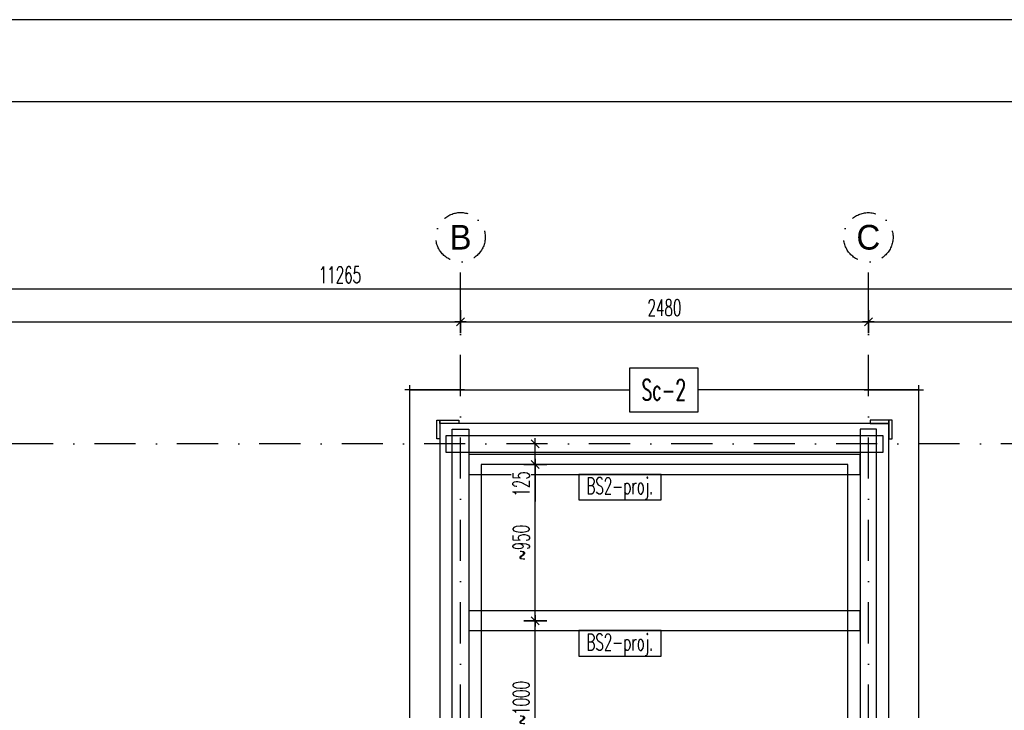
# Model space of a CAD drawing. Header units: centimetres. Extents: x 152786 to 159501, y -6718 to 1403.
# Tile 45 of 89: x 153497 to 154096, y -2317 to -1897. Entities that reach past the tile are written whole.
import ezdxf
from ezdxf.enums import TextEntityAlignment as Align

# ---------------------------------------------------------------- set-up
doc = ezdxf.new("R2010")
doc.units = ezdxf.units.CM
doc.header["$LTSCALE"] = 0.1
doc.linetypes.add('DASHDOT', pattern=[1, 0.5, -0.25, 0, -0.25])
doc.layers.get('0').update_dxf_attribs({"color": 45})
for name, color, linetype in [('A_wymiary_zewn', 4, 'Continuous'), ('Format', 7, 'Continuous'), ('konstr_PROKON', 2, 'Continuous'), ('opisy_R&F', 3, 'Continuous'), ('osie_R&F', 6, 'DASHDOT'), ('ozn_graficzne_R&F', 5, 'Continuous'), ('widoki_R&F', 4, 'Continuous'), ('wymiary_R&F', 3, 'Continuous'), ('ściany_murowane_R&F', 13, 'Continuous')]:
    doc.layers.add(name, color=color, linetype=linetype)
doc.styles.add('arial', font='arial.ttf')
doc.styles.add('simplex 0.6', font='simplex.shx', dxfattribs={"width": 0.6})
doc.styles.add('TECH', font='FL Pismo Techniczne.ttf')
doc.dimstyles.new('1_100 ławy', dxfattribs={"dimtxt": 30, "dimasz": 18, "dimexe": 3, "dimexo": 3, "dimgap": -7, "dimtad": 1, "dimdec": 1, "dimrnd": 0.5, "dimzin": 9, "dimdsep": 46, "dimtxsty": 'arial', "dimblk": 'CLOSEDBLANK', "dimcen": 0.09, "dimadec": 0, "dimazin": 0, "dimtfac": 1, "dimtdec": 1, "dimtofl": 0, "dimtmove": 0, "dimatfit": 3, "dimldrblk": 'CLOSEDBLANK', "dimfxl": 1, "dimtvp": 1, "dimtolj": 1, "dimtzin": 0, "dimarcsym": 0})
doc.dimstyles.new('1_50 [mm] żelbet', dxfattribs={"dimtxt": 10, "dimasz": 0.5, "dimexe": 0.18, "dimexo": 0.0625, "dimgap": 3.5, "dimtad": 1, "dimlfac": 10, "dimrnd": 5, "dimdsep": 46, "dimtxsty": 'simplex 0.6', "dimblk1": 'KR', "dimblk2": 'KR', "dimsah": 1, "dimcen": 0.09, "dimse1": 1, "dimse2": 1, "dimclrd": 8, "dimadec": 0, "dimazin": 0, "dimtfac": 1, "dimtofl": 0, "dimtmove": 0, "dimatfit": 3, "dimfxl": 1, "dimtvp": 1, "dimtfill": 1, "dimtfillclr": 256, "dimtolj": 1, "dimtzin": 0, "dimarcsym": 0})

# ---------------------------------------------------------------- blocks, each defined once
blk = doc.blocks.new('KR')
for p, q in [((0, -14), (0, 14)), ((-7, 0), (7, 0)), ((-4.9, -4.9), (4.9, 4.9))]:
    blk.add_line(p, q)
blk = doc.blocks.new('*D404')
at = {"layer": 'Defpoints', "color": 0, "transparency": 16777216}
for p in [(153765.03, -2080.77), (153765.03, -2155.03), (153128.51, -2426.55)]:
    blk.add_point(p, dxfattribs=at)
at = {"layer": 'wymiary_R&F', "color": 8, "lineweight": -2, "transparency": 16777216}
blk.add_line((153129.01, -2080.77), (153764.53, -2080.77), dxfattribs=at)
at = {"layer": 'wymiary_R&F', "color": 8, "linetype": 'ByBlock', "lineweight": -2, "transparency": 16777216, "xscale": 0.5, "yscale": 0.5, "zscale": 0.5, "rotation": 180}
blk.add_blockref('KR', (153128.51, -2080.77), dxfattribs=at)
at = {"layer": 'wymiary_R&F', "color": 8, "linetype": 'ByBlock', "lineweight": -2, "transparency": 16777216, "xscale": 0.5, "yscale": 0.5, "zscale": 0.5}
blk.add_blockref('KR', (153765.03, -2080.77), dxfattribs=at)
at = {"layer": 'wymiary_R&F', "color": 0, "transparency": 16777216, "insert": (153446.77, -2072.27), "char_height": 10, "attachment_point": 5, "style": 'simplex 0.6', "bg_fill": 3, "box_fill_scale": 1.1, "bg_fill_color": 256, "bg_fill_true_color": 13158600, "bg_fill_transparency": 0}
blk.add_mtext('\\A1;6365', dxfattribs=at)
blk = doc.blocks.new('*D405')
at = {"layer": 'Defpoints', "color": 0, "transparency": 16777216}
for p in [(154013.01, -2080.77), (153765.03, -2155.03), (154013.01, -2155.03)]:
    blk.add_point(p, dxfattribs=at)
at = {"layer": 'wymiary_R&F', "color": 8, "lineweight": -2, "transparency": 16777216}
blk.add_line((153765.53, -2080.77), (154012.51, -2080.77), dxfattribs=at)
at = {"layer": 'wymiary_R&F', "color": 8, "linetype": 'ByBlock', "lineweight": -2, "transparency": 16777216, "xscale": 0.5, "yscale": 0.5, "zscale": 0.5, "rotation": 180}
blk.add_blockref('KR', (153765.03, -2080.77), dxfattribs=at)
at = {"layer": 'wymiary_R&F', "color": 8, "linetype": 'ByBlock', "lineweight": -2, "transparency": 16777216, "xscale": 0.5, "yscale": 0.5, "zscale": 0.5}
blk.add_blockref('KR', (154013.01, -2080.77), dxfattribs=at)
at = {"layer": 'wymiary_R&F', "color": 0, "transparency": 16777216, "insert": (153889.02, -2072.27), "char_height": 10, "attachment_point": 5, "style": 'simplex 0.6', "bg_fill": 3, "box_fill_scale": 1.1, "bg_fill_color": 256, "bg_fill_true_color": 13158600, "bg_fill_transparency": 0}
blk.add_mtext('\\A1;2480', dxfattribs=at)
blk = doc.blocks.new('*D406')
at = {"layer": 'Defpoints', "color": 0, "transparency": 16777216}
for p in [(154254.91, -2080.77), (154013.01, -2155.03), (154254.91, -2155.03)]:
    blk.add_point(p, dxfattribs=at)
at = {"layer": 'wymiary_R&F', "color": 8, "lineweight": -2, "transparency": 16777216}
blk.add_line((154013.51, -2080.77), (154254.41, -2080.77), dxfattribs=at)
at = {"layer": 'wymiary_R&F', "color": 8, "linetype": 'ByBlock', "lineweight": -2, "transparency": 16777216, "xscale": 0.5, "yscale": 0.5, "zscale": 0.5, "rotation": 180}
blk.add_blockref('KR', (154013.01, -2080.77), dxfattribs=at)
at = {"layer": 'wymiary_R&F', "color": 8, "linetype": 'ByBlock', "lineweight": -2, "transparency": 16777216, "xscale": 0.5, "yscale": 0.5, "zscale": 0.5}
blk.add_blockref('KR', (154254.91, -2080.77), dxfattribs=at)
at = {"layer": 'wymiary_R&F', "color": 0, "transparency": 16777216, "insert": (154133.96, -2072.27), "char_height": 10, "attachment_point": 5, "style": 'simplex 0.6', "bg_fill": 3, "box_fill_scale": 1.1, "bg_fill_color": 256, "bg_fill_true_color": 13158600, "bg_fill_transparency": 0}
blk.add_mtext('\\A1;2420', dxfattribs=at)
blk = doc.blocks.new('*D407')
at = {"layer": 'Defpoints', "color": 0, "transparency": 16777216}
for p in [(154254.91, -2060.77), (153128.51, -2155.03), (154254.91, -2155.03)]:
    blk.add_point(p, dxfattribs=at)
at = {"layer": 'wymiary_R&F', "color": 8, "lineweight": -2, "transparency": 16777216}
blk.add_line((153129.01, -2060.77), (154254.41, -2060.77), dxfattribs=at)
at = {"layer": 'wymiary_R&F', "color": 8, "linetype": 'ByBlock', "lineweight": -2, "transparency": 16777216, "xscale": 0.5, "yscale": 0.5, "zscale": 0.5, "rotation": 180}
blk.add_blockref('KR', (153128.51, -2060.77), dxfattribs=at)
at = {"layer": 'wymiary_R&F', "color": 8, "linetype": 'ByBlock', "lineweight": -2, "transparency": 16777216, "xscale": 0.5, "yscale": 0.5, "zscale": 0.5}
blk.add_blockref('KR', (154254.91, -2060.77), dxfattribs=at)
at = {"layer": 'wymiary_R&F', "color": 0, "transparency": 16777216, "insert": (153691.71, -2052.27), "char_height": 10, "attachment_point": 5, "style": 'simplex 0.6', "bg_fill": 3, "box_fill_scale": 1.1, "bg_fill_color": 256, "bg_fill_true_color": 13158600, "bg_fill_transparency": 0}
blk.add_mtext('\\A1;11265', dxfattribs=at)
blk = doc.blocks.new('*D411')
at = {"layer": 'Defpoints', "color": 0, "transparency": 16777216}
for p in [(154013.01, -2155.03), (154333.36, -2155.03), (154254.91, -2426.55)]:
    blk.add_point(p, dxfattribs=at)
at = {"layer": 'wymiary_R&F', "color": 8, "lineweight": -2, "transparency": 16777216}
blk.add_line((154333.36, -2426.05), (154333.36, -2155.53), dxfattribs=at)
at = {"layer": 'wymiary_R&F', "color": 8, "linetype": 'ByBlock', "lineweight": -2, "transparency": 16777216, "xscale": 0.5, "yscale": 0.5, "zscale": 0.5}
for p, rotation in [((154333.36, -2155.03), 90), ((154333.36, -2426.55), 270)]:
    blk.add_blockref('KR', p, dxfattribs=dict(at, rotation=rotation))
at = {"layer": 'wymiary_R&F', "color": 0, "transparency": 16777216, "insert": (154324.86, -2290.79), "char_height": 10, "attachment_point": 5, "rotation": 90, "style": 'simplex 0.6', "bg_fill": 3, "box_fill_scale": 1.1, "bg_fill_color": 256, "bg_fill_true_color": 13158600, "bg_fill_transparency": 0}
blk.add_mtext('\\A1;2715', dxfattribs=at)
blk = doc.blocks.new('osie_konstr_nadziemne')
at = {"layer": 'osie_R&F', "ltscale": 500}
for points in [[(157765.03, -4076.71), (157765.03, -3694.55)], [(158013.01, -4076.71), (158013.01, -3694.57)], [(158369.1, -3805.2), (157012.51, -3805.2)]]:
    blk.add_lwpolyline(points, dxfattribs=at)
at = {"layer": 'osie_R&F', "ltscale": 300}
for centre in [(157765.03, -3679.55), (158013.01, -3679.57)]:
    blk.add_circle(centre, 15, dxfattribs=at)
at = {"layer": 'osie_R&F', "color": 3, "ltscale": 75, "style": 'TECH'}
for s, p in [('B', (157765.03, -3679.55)), ('C', (158013.01, -3679.57))]:
    blk.add_text(s, height=15, dxfattribs=at).set_placement(p, align=Align.MIDDLE_CENTER)
blk = doc.blocks.new('_ClosedBlank')
at = {"color": 0, "linetype": 'ByBlock', "lineweight": -2}
for p, q in [((-1, 0.167), (0, 0)), ((-1, 0.167), (-1, -0.167)), ((0, 0), (-1, -0.167))]:
    blk.add_line(p, q, dxfattribs=at)
blk = doc.blocks.new('*D416')
at = {"layer": 'Defpoints', "color": 0, "transparency": 16777216}
for p in [(154007.46, -2122.22), (154043.63, -2122.22), (154023.03, -2419.03)]:
    blk.add_point(p, dxfattribs=at)
at = {"layer": 'wymiary_R&F', "color": 0, "lineweight": -2, "transparency": 16777216}
for p, q in [((154010.46, -2122.22), (154046.63, -2122.22)), ((154043.63, -2409.03), (154043.63, -2122.22)), ((154026.03, -2419.03), (154046.63, -2419.03))]:
    blk.add_line(p, q, dxfattribs=at)
at = {"layer": 'wymiary_R&F', "color": 0, "linetype": 'ByBlock', "lineweight": -2, "transparency": 16777216, "xscale": 10, "yscale": 10, "zscale": 10, "rotation": 270}
blk.add_blockref('_ClosedBlank', (154043.63, -2419.03), dxfattribs=at)
blk = doc.blocks.new('_None')
blk = doc.blocks.new('*D417')
at = {"layer": 'Defpoints', "color": 0, "transparency": 16777216}
for p in [(153734.24, -2122.22), (153770.41, -2122.22), (153755.03, -2419.03)]:
    blk.add_point(p, dxfattribs=at)
at = {"layer": 'wymiary_R&F', "color": 0, "lineweight": -2, "transparency": 16777216}
for p, q in [((153767.41, -2122.22), (153731.24, -2122.22)), ((153734.24, -2409.03), (153734.24, -2122.22)), ((153752.03, -2419.03), (153731.24, -2419.03))]:
    blk.add_line(p, q, dxfattribs=at)
at = {"layer": 'wymiary_R&F', "color": 0, "linetype": 'ByBlock', "lineweight": -2, "transparency": 16777216, "xscale": 10, "yscale": 10, "zscale": 10, "rotation": 270}
blk.add_blockref('_ClosedBlank', (153734.24, -2419.03), dxfattribs=at)
blk = doc.blocks.new('*D418')
at = {"layer": 'Defpoints', "color": 0, "transparency": 16777216}
for p in [(153734.24, -2122.22), (153734.24, -2143.28), (154043.63, -2143.28)]:
    blk.add_point(p, dxfattribs=at)
at = {"layer": 'wymiary_R&F', "color": 0, "lineweight": -2, "transparency": 16777216}
for p, q in [((153909.54, -2108.97), (153867.69, -2108.97)), ((153867.69, -2108.97), (153867.69, -2135.47)), ((153909.54, -2135.47), (153909.54, -2108.97)), ((153734.24, -2140.28), (153734.24, -2119.22)), ((154043.63, -2140.28), (154043.63, -2119.22)), ((153734.24, -2122.22), (153867.69, -2122.22)), ((154043.63, -2122.22), (153909.54, -2122.22)), ((153867.69, -2135.47), (153909.54, -2135.47))]:
    blk.add_line(p, q, dxfattribs=at)
at = {"layer": 'wymiary_R&F', "transparency": 16777216, "insert": (153888.62, -2122.22), "char_height": 12.5, "attachment_point": 5, "style": 'simplex 0.6', "bg_fill": 3, "box_fill_scale": 1.1, "bg_fill_color": 256, "bg_fill_true_color": 13158600, "bg_fill_transparency": 0}
blk.add_mtext('\\A1;{\\C2;Sc-2}', dxfattribs=at)
blk = doc.blocks.new('*D435')
at = {"layer": 'Defpoints', "color": 0, "transparency": 16777216}
for p in [(153770.03, -2262.53), (153810.43, -2262.53), (153770.03, -2362.53)]:
    blk.add_point(p, dxfattribs=at)
at = {"layer": 'wymiary_R&F', "color": 8, "lineweight": -2, "transparency": 16777216}
blk.add_line((153810.43, -2362.03), (153810.43, -2263.03), dxfattribs=at)
at = {"layer": 'wymiary_R&F', "color": 8, "linetype": 'ByBlock', "lineweight": -2, "transparency": 16777216, "xscale": 0.5, "yscale": 0.5, "zscale": 0.5}
for p, rotation in [((153810.43, -2262.53), 90), ((153810.43, -2362.53), 270)]:
    blk.add_blockref('KR', p, dxfattribs=dict(at, rotation=rotation))
at = {"layer": 'wymiary_R&F', "color": 0, "transparency": 16777216, "insert": (153801.93, -2312.53), "char_height": 10, "attachment_point": 5, "rotation": 90, "style": 'simplex 0.6', "bg_fill": 3, "box_fill_scale": 1.1, "bg_fill_color": 256, "bg_fill_true_color": 13158600, "bg_fill_transparency": 0}
blk.add_mtext('\\A1;\\A1;~1000', dxfattribs=at)
blk = doc.blocks.new('*D436')
at = {"layer": 'Defpoints', "color": 0, "transparency": 16777216}
for p in [(153770.03, -2167.53), (153810.43, -2167.53), (153770.03, -2262.53)]:
    blk.add_point(p, dxfattribs=at)
at = {"layer": 'wymiary_R&F', "color": 8, "lineweight": -2, "transparency": 16777216}
blk.add_line((153810.43, -2262.03), (153810.43, -2168.03), dxfattribs=at)
at = {"layer": 'wymiary_R&F', "color": 8, "linetype": 'ByBlock', "lineweight": -2, "transparency": 16777216, "xscale": 0.5, "yscale": 0.5, "zscale": 0.5}
for p, rotation in [((153810.43, -2167.53), 90), ((153810.43, -2262.53), 270)]:
    blk.add_blockref('KR', p, dxfattribs=dict(at, rotation=rotation))
at = {"layer": 'wymiary_R&F', "color": 0, "transparency": 16777216, "insert": (153801.93, -2215.03), "char_height": 10, "attachment_point": 5, "rotation": 90, "style": 'simplex 0.6', "bg_fill": 3, "box_fill_scale": 1.1, "bg_fill_color": 256, "bg_fill_true_color": 13158600, "bg_fill_transparency": 0}
blk.add_mtext('\\A1;\\A1;~950', dxfattribs=at)
blk = doc.blocks.new('*D437')
at = {"layer": 'Defpoints', "color": 0, "transparency": 16777216}
for p in [(153765.03, -2155.03), (153810.43, -2155.03), (153770.03, -2167.53)]:
    blk.add_point(p, dxfattribs=at)
at = {"layer": 'wymiary_R&F', "color": 8, "lineweight": -2, "transparency": 16777216}
for p, q in [((153810.43, -2167.03), (153810.43, -2155.53)), ((153810.43, -2167.53), (153810.43, -2189.98))]:
    blk.add_line(p, q, dxfattribs=at)
at = {"layer": 'wymiary_R&F', "color": 8, "linetype": 'ByBlock', "lineweight": -2, "transparency": 16777216, "xscale": 0.5, "yscale": 0.5, "zscale": 0.5}
for p, rotation in [((153810.43, -2155.03), 90), ((153810.43, -2167.53), 270)]:
    blk.add_blockref('KR', p, dxfattribs=dict(at, rotation=rotation))
at = {"layer": 'wymiary_R&F', "color": 0, "transparency": 16777216, "insert": (153801.93, -2179.33), "char_height": 10, "attachment_point": 5, "rotation": 90, "style": 'simplex 0.6', "bg_fill": 3, "box_fill_scale": 1.1, "bg_fill_color": 256, "bg_fill_true_color": 13158600, "bg_fill_transparency": 0}
blk.add_mtext('\\A1;125', dxfattribs=at)

msp = doc.modelspace()

# ---------------------------------------------------------------- linework, layer by layer
at = {"layer": 'Format'}
msp.add_lwpolyline([(152785.6077, -3382.172), (154885.6077, -3382.172), (154885.6077, -1897.172), (152785.6077, -1897.172)], close=True, dxfattribs=at)
at = {"layer": 'opisy_R&F', "color": 4}
for points in [[(153836.9605, -2189.0346), (153887.0729, -2189.0346), (153887.0729, -2173.5346), (153836.9605, -2173.5346)], [(153836.9605, -2284.0346), (153887.0729, -2284.0346), (153887.0729, -2268.5346), (153836.9605, -2268.5346)]]:
    msp.add_lwpolyline(points, close=True, dxfattribs=at)
at = {"layer": 'ozn_graficzne_R&F'}
msp.add_lwpolyline([(152895.6077, -3332.172), (154835.6077, -3332.172), (154835.6077, -1947.172), (152895.6077, -1947.172)], close=True, dxfattribs=at)
at = {"layer": 'widoki_R&F', "linetype": 'Continuous', "lineweight": -3, "ltscale": 0.5}
for points in [[(153750.5341, -2140.5346), (153752.5341, -2140.5346), (153752.5341, -2151.9163), (153750.5341, -2151.9163)], [(153752.5341, -2142.5346), (153752.5341, -2140.5346), (153763.9157, -2140.5346), (153763.9157, -2142.5346)], [(154025.5341, -2142.5346), (154025.5341, -2140.5346), (154014.1524, -2140.5346), (154014.1524, -2142.5346)], [(154027.5341, -2140.5346), (154025.5341, -2140.5346), (154025.5341, -2151.9163), (154027.5341, -2151.9163)]]:
    msp.add_lwpolyline(points, close=True, dxfattribs=at)
at = {"layer": 'widoki_R&F'}
msp.add_lwpolyline([(153777.5341, -2411.5346), (154000.5341, -2411.5346), (154000.5341, -2167.5346), (153777.5341, -2167.5346)], close=True, dxfattribs=at)
at = {"layer": 'ściany_murowane_R&F', "color": 3, "lineweight": -3, "ltscale": 0.5}
for points in [[(153760.0341, -2407.0346), (153760.0341, -2146.0346), (153770.0341, -2146.0346), (153770.0341, -2407.0346)], [(154022.0341, -2150.0346), (153756.0341, -2150.0346), (153756.0341, -2160.0346), (154022.0341, -2160.0346)]]:
    msp.add_lwpolyline(points, close=True, dxfattribs=at)

# ---------------------------------------------------------------- texts
at = {"layer": 'opisy_R&F', "style": 'simplex 0.6', "width": 0.6}
for p in [(153861.908, -2180.5139), (153861.908, -2275.5139)]:
    msp.add_text('BS2-proj.', height=10, dxfattribs=at).set_placement(p, align=Align.MIDDLE_CENTER)

# ---------------------------------------------------------------- next in the draw order: dimensions: what is measured, and where the dimension line sits
at = {"layer": 'wymiary_R&F'}
dim = msp.add_linear_dim(base=(153765.0341, -2080.7703), p1=(153128.5121, -2426.5476), p2=(153765.0341, -2155.0346), dimstyle='1_50 [mm] żelbet', override={"dimtxsty": 'simplex 0.6'}, dxfattribs=at)
dim.commit()
dim.dimension.update_dxf_attribs({"geometry": '*D404', "text_midpoint": (153446.7731, -2072.2703)})

# ---------------------------------------------------------------- next in the draw order: linework, layer by layer
at = {"layer": 'konstr_PROKON'}
for points in [[(153770.0341, -2161.5346), (153770.0341, -2173.5346), (154008.0341, -2173.5346), (154008.0341, -2161.5346)], [(153770.0341, -2256.5346), (153770.0341, -2268.5346), (154008.0341, -2268.5346), (154008.0341, -2256.5346)]]:
    msp.add_lwpolyline(points, close=True, dxfattribs=at)

# ---------------------------------------------------------------- next in the draw order: dimensions: what is measured, and where the dimension line sits
at = {"layer": 'wymiary_R&F'}
dim = msp.add_linear_dim(base=(154013.0121, -2080.7703), p1=(153765.0341, -2155.0346), p2=(154013.0121, -2155.0346), dimstyle='1_50 [mm] żelbet', override={"dimtxsty": 'simplex 0.6'}, dxfattribs=at)
dim.commit()
dim.dimension.update_dxf_attribs({"geometry": '*D405', "text_midpoint": (153889.0231, -2072.2703)})

# ---------------------------------------------------------------- next in the draw order: dimensions: what is measured, and where the dimension line sits
dim = msp.add_linear_dim(base=(154254.9084, -2080.7703), p1=(154013.0121, -2155.0346), p2=(154254.9084, -2155.0346), dimstyle='1_50 [mm] żelbet', override={"dimtxsty": 'simplex 0.6'}, dxfattribs=at)
dim.commit()
dim.dimension.update_dxf_attribs({"geometry": '*D406', "text_midpoint": (154133.9603, -2072.2703)})

# ---------------------------------------------------------------- next in the draw order: dimensions: what is measured, and where the dimension line sits
dim = msp.add_linear_dim(base=(154254.9084, -2060.7703), p1=(153128.5121, -2155.0346), p2=(154254.9084, -2155.0346), dimstyle='1_50 [mm] żelbet', override={"dimtxsty": 'simplex 0.6'}, dxfattribs=at)
dim.commit()
dim.dimension.update_dxf_attribs({"geometry": '*D407', "text_midpoint": (153691.7103, -2052.2703)})

# ---------------------------------------------------------------- next in the draw order: dimensions: what is measured, and where the dimension line sits
dim = msp.add_linear_dim(base=(153734.2383, -2122.2201), p1=(153755.0341, -2419.0346), p2=(153770.4089, -2122.2201), angle=270, text=' ', dimstyle='1_100 ławy', override={"dimtxt": 12.5, "dimasz": 10, "dimtad": 0, "dimtxsty": 'simplex 0.6', "dimblk1": 'ClosedBlank', "dimblk2": 'None', "dimsah": 1, "dimclrt": 256, "dimtmove": 2, "dimldrblk": 'ClosedBlank', "dimtfill": 1, "dimtfillclr": 7}, dxfattribs=at)
dim.commit()
dim.dimension.update_dxf_attribs({"geometry": '*D417', "text_midpoint": (153739.2383, -2144.0607), "dimtype": 160})
dim = msp.add_linear_dim(base=(154333.3589, -2155.0346), p1=(154254.9084, -2426.5476), p2=(154013.0121, -2155.0346), angle=90, dimstyle='1_50 [mm] żelbet', override={"dimtxsty": 'simplex 0.6'}, dxfattribs=at)
dim.commit()
dim.dimension.update_dxf_attribs({"geometry": '*D411', "text_midpoint": (154324.8589, -2290.7911)})

# ---------------------------------------------------------------- next in the draw order: linework, layer by layer
at = {"layer": 'widoki_R&F'}
msp.add_lwpolyline([(153113.5341, -2897.5346), (154046.4541, -2897.5346), (154269.9303, -2767.4634), (154269.9303, -2552.8376), (154059.2653, -2411.5346), (154025.5341, -2411.5346), (154025.5341, -2388.9095), (154025.5341, -2142.5346), (153752.5341, -2142.5346), (153752.5341, -2411.5346), (153113.5341, -2411.5346)], close=True, dxfattribs=at)
at = {"layer": 'ściany_murowane_R&F', "color": 3, "lineweight": -3, "ltscale": 0.5}
msp.add_lwpolyline([(154008.0341, -2407.0346), (154018.0341, -2407.0346), (154018.0341, -2146.0346), (154008.0341, -2146.0346)], close=True, dxfattribs=at)

# ---------------------------------------------------------------- next in the draw order: block references
at = {"layer": 'A_wymiary_zewn'}
msp.add_blockref('osie_konstr_nadziemne', (-4000, 1650.1657), dxfattribs=at)

# ---------------------------------------------------------------- next in the draw order: dimensions: what is measured, and where the dimension line sits
at = {"layer": 'wymiary_R&F'}
dim = msp.add_linear_dim(base=(154043.6301, -2122.2201), p1=(154023.0341, -2419.0346), p2=(154007.4595, -2122.2201), angle=270, text=' ', dimstyle='1_100 ławy', override={"dimtxt": 12.5, "dimasz": 10, "dimtad": 0, "dimtxsty": 'simplex 0.6', "dimblk1": 'ClosedBlank', "dimblk2": 'None', "dimsah": 1, "dimclrt": 256, "dimtmove": 2, "dimldrblk": 'ClosedBlank', "dimtfill": 1, "dimtfillclr": 7}, dxfattribs=at)
dim.commit()
dim.dimension.update_dxf_attribs({"geometry": '*D416', "text_midpoint": (154038.6301, -2120.5607), "dimtype": 160})

# ---------------------------------------------------------------- next in the draw order: dimensions: what is measured, and where the dimension line sits
dim = msp.add_linear_dim(base=(153734.2383, -2122.2201), p1=(154043.6301, -2143.2756), p2=(153734.2383, -2143.2756), angle=180, text='{\\C2;Sc-2}', dimstyle='1_100 ławy', override={"dimtxt": 12.5, "dimasz": 10, "dimtad": 0, "dimtxsty": 'simplex 0.6', "dimblk1": 'None', "dimblk2": 'None', "dimsah": 1, "dimclrt": 256, "dimtmove": 2, "dimtfill": 1, "dimtfillclr": 7, "dimtolj": 1}, dxfattribs=at)
dim.commit()
dim.dimension.update_dxf_attribs({"geometry": '*D418', "text_midpoint": (153888.6154, -2122.2201), "dimtype": 160})
dim = msp.add_linear_dim(base=(153810.4334, -2262.5346), p1=(153770.0341, -2362.5346), p2=(153770.0341, -2262.5346), angle=90, text='\\A1;~<>', dimstyle='1_50 [mm] żelbet', override={"dimtxsty": 'simplex 0.6', "dimtmove": 1}, dxfattribs=at)
dim.commit()
dim.dimension.update_dxf_attribs({"geometry": '*D435', "text_midpoint": (153801.9334, -2312.5346)})

# ---------------------------------------------------------------- next in the draw order: dimensions: what is measured, and where the dimension line sits
dim = msp.add_linear_dim(base=(153810.4334, -2167.5346), p1=(153770.0341, -2262.5346), p2=(153770.0341, -2167.5346), angle=90, text='\\A1;~<>', dimstyle='1_50 [mm] żelbet', override={"dimtxsty": 'simplex 0.6', "dimtmove": 1}, dxfattribs=at)
dim.commit()
dim.dimension.update_dxf_attribs({"geometry": '*D436', "text_midpoint": (153801.9334, -2215.0346)})

# ---------------------------------------------------------------- next in the draw order: dimensions: what is measured, and where the dimension line sits
dim = msp.add_linear_dim(base=(153810.4334, -2155.0346), p1=(153770.0341, -2167.5346), p2=(153765.0341, -2155.0346), angle=90, dimstyle='1_50 [mm] żelbet', override={"dimtxsty": 'simplex 0.6', "dimtmove": 1}, dxfattribs=at)
dim.commit()
dim.dimension.update_dxf_attribs({"geometry": '*D437', "text_midpoint": (153810.4334, -2179.3348), "dimtype": 160})

doc.saveas('drawing.dxf')
